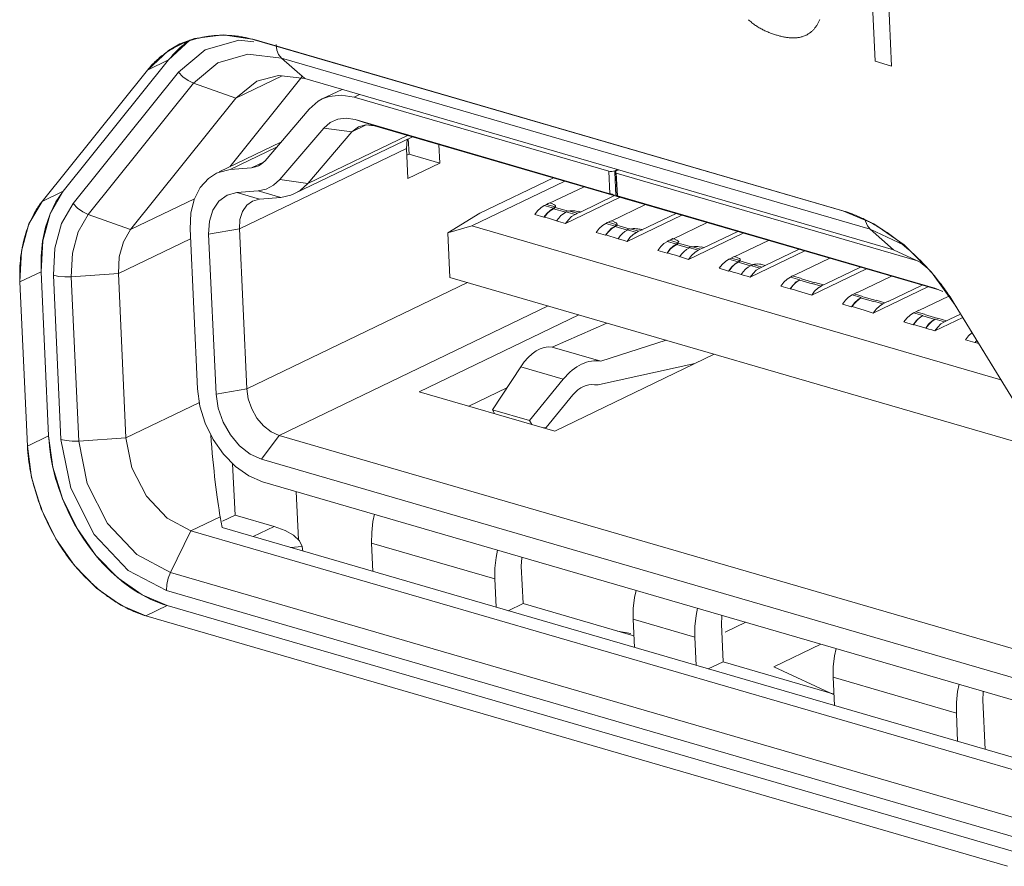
# Model space of a CAD drawing. Header units: millimetres. Extents: x 3925 to 5043, y -86 to 778.
# Tile 223 of 256: x 4860.81 to 4863.83, y 121.3 to 123.9. Entities that reach past the tile are written whole.
import ezdxf

# ---------------------------------------------------------------- set-up
doc = ezdxf.new("R2010")
doc.units = ezdxf.units.MM
doc.header["$LTSCALE"] = 46.255
for name, color, linetype in [('11_190F4G00BDXF_CONTINUOUS_LINE', 7, 'CONTINUOUS'), ('H30-BOTTOM-CDXF_CONTINUOUS_LINE', 7, 'CONTINUOUS'), ('H30-IO-SHIELDXF_CONTINUOUS_LINE', 7, 'CONTINUOUS'), ('H30K-IO-LABEDXF_CONTINUOUS_LINE', 7, 'CONTINUOUS'), ('H30K-REAR-CODXF_CONTINUOUS_LINE', 7, 'CONTINUOUS'), ('LABEL-IO-H30DXF_CONTINUOUS_LINE', 7, 'CONTINUOUS')]:
    doc.layers.add(name, color=color, linetype=linetype)

msp = doc.modelspace()

# ---------------------------------------------------------------- linework, layer by layer
at = {"layer": '11_190F4G00BDXF_CONTINUOUS_LINE', "color": 7, "linetype": 'Continuous', "lineweight": 0}
for p, q in [((4861.7981, 123.6832), (4861.7372, 123.6538)), ((4861.8518, 123.6675), (4861.8351, 123.6594)), ((4862.6174, 123.4319), (4861.8351, 123.6594)), ((4861.5616, 123.464), (4861.6968, 123.6224)), ((4861.7415, 123.5642), (4861.6063, 123.4058)), ((4861.8278, 123.5527), (4861.7415, 123.5642)), ((4861.8278, 123.5527), (4861.8723, 123.5742)), ((4861.848, 123.5685), (4861.8278, 123.5527)), ((4861.8383, 123.5902), (4862.6206, 123.3626)), ((4861.897, 123.5713), (4861.8383, 123.5902)), ((4862.6888, 123.341), (4861.897, 123.5713)), ((4861.6522, 123.3629), (4862.014, 123.5372)), ((4861.8278, 123.5527), (4861.6926, 123.3943)), ((4861.6926, 123.3943), (4861.9985, 123.5417)), ((4862.0034, 123.4844), (4862.0012, 123.531)), ((4861.61, 123.5207), (4861.4205, 123.4294)), ((4861.5969, 123.5054), (4861.4546, 123.4368)), ((4861.9957, 123.502), (4861.4824, 123.2547)), ((4861.9957, 123.502), (4861.9973, 123.5292)), ((4861.9999, 123.4097), (4861.9957, 123.502)), ((4862.0953, 123.5136), (4862.0979, 123.4569)), ((4861.9966, 123.4812), (4862.0034, 123.4844)), ((4862.0034, 123.4844), (4862.0979, 123.4569)), ((4861.4546, 123.4368), (4861.52, 123.4424)), ((4861.5582, 123.4608), (4861.52, 123.4424)), ((4862.0979, 123.4569), (4861.9999, 123.4097)), ((4861.3873, 123.4095), (4861.4118, 123.4252)), ((4861.4118, 123.4252), (4861.4186, 123.4282)), ((4861.4186, 123.4282), (4861.4546, 123.4368)), ((4862.2214, 123.3027), (4862.4469, 123.4113)), ((4862.6206, 123.3626), (4862.6174, 123.4319)), ((4862.6351, 123.4331), (4862.6312, 123.4318)), ((4862.6351, 123.4331), (4862.6436, 123.4372)), ((4862.6353, 123.4286), (4862.6351, 123.4331)), ((4862.6358, 123.4286), (4862.6365, 123.4303)), ((4862.6391, 123.3572), (4862.6358, 123.4286)), ((4862.6365, 123.4303), (4862.6388, 123.432)), ((4862.6474, 123.4361), (4862.6388, 123.432)), ((4862.6423, 123.3561), (4862.639, 123.4288)), ((4862.6401, 123.4253), (4862.6433, 123.356)), ((4863.5655, 123.1561), (4862.6401, 123.4253)), ((4861.6926, 123.3943), (4861.6063, 123.4058)), ((4862.1962, 123.2635), (4862.4818, 123.4012)), ((4862.4354, 123.3331), (4862.541, 123.384)), ((4861.4743, 123.3658), (4861.5397, 123.3714)), ((4861.544, 123.3456), (4861.4743, 123.3658)), ((4861.5397, 123.3714), (4861.6094, 123.3513)), ((4861.6094, 123.3513), (4861.544, 123.3456)), ((4862.6519, 123.3517), (4862.484, 123.2707)), ((4862.5299, 123.3063), (4862.635, 123.3566)), ((4862.6423, 123.3561), (4862.6925, 123.3399)), ((4862.6433, 123.356), (4863.6147, 123.0735)), ((4861.544, 123.3456), (4861.5226, 123.3399)), ((4862.4474, 123.3179), (4862.419, 123.3262)), ((4862.4255, 123.3298), (4862.4308, 123.3323)), ((4862.4255, 123.3298), (4862.4523, 123.322)), ((4862.4308, 123.3323), (4862.4353, 123.3345)), ((4862.4353, 123.3345), (4862.4448, 123.3318)), ((4862.4524, 123.3206), (4862.4933, 123.3087)), ((4862.6244, 123.2782), (4862.7299, 123.329)), ((4863.6306, 123.067), (4862.6925, 123.3399)), ((4862.1226, 123.2425), (4862.2214, 123.3027)), ((4862.4178, 123.29), (4862.3894, 123.2982)), ((4862.4193, 123.2907), (4862.4178, 123.29)), ((4862.4368, 123.3114), (4862.4474, 123.3179)), ((4862.4475, 123.3165), (4862.4374, 123.3104)), ((4862.4475, 123.3165), (4862.4474, 123.3179)), ((4862.4853, 123.3055), (4862.4475, 123.3165)), ((4862.4852, 123.3069), (4862.5135, 123.2987)), ((4862.4932, 123.3101), (4862.5201, 123.3023)), ((4862.5299, 123.3063), (4862.5201, 123.3023)), ((4862.8409, 123.2967), (4862.673, 123.2158)), ((4862.7189, 123.2514), (4862.8239, 123.3017)), ((4861.3904, 123.278), (4861.388, 123.2385)), ((4862.1226, 123.2425), (4862.1962, 123.2635)), ((4863.8215, 122.7908), (4862.1962, 123.2635)), ((4862.6364, 123.2629), (4862.6081, 123.2712)), ((4862.6146, 123.2748), (4862.6198, 123.2773)), ((4862.6146, 123.2748), (4862.6414, 123.267)), ((4862.6198, 123.2773), (4862.6244, 123.2795)), ((4862.6244, 123.2795), (4862.6338, 123.2768)), ((4862.6258, 123.2564), (4862.6364, 123.2629)), ((4862.6365, 123.2616), (4862.6264, 123.2555)), ((4862.6365, 123.2616), (4862.6364, 123.2629)), ((4862.6743, 123.2506), (4862.6365, 123.2616)), ((4862.6414, 123.2657), (4862.6823, 123.2538)), ((4862.8135, 123.2233), (4862.9188, 123.274)), ((4861.354, 122.7631), (4861.3313, 123.255)), ((4861.388, 123.2385), (4861.4824, 123.2547)), ((4861.388, 123.2385), (4861.4107, 122.7466)), ((4861.4824, 123.2547), (4861.505, 122.7629)), ((4862.1226, 123.2425), (4862.1289, 123.1055)), ((4862.6068, 123.235), (4862.5785, 123.2433)), ((4862.6083, 123.2357), (4862.6068, 123.235)), ((4862.6742, 123.252), (4862.7026, 123.2437)), ((4862.6823, 123.2551), (4862.7091, 123.2473)), ((4862.719, 123.2514), (4862.7091, 123.2473)), ((4863.0299, 123.2417), (4862.862, 123.1608)), ((4862.908, 123.1965), (4863.0129, 123.2467)), ((4862.8254, 123.208), (4862.7971, 123.2162)), ((4862.8036, 123.2198), (4862.8088, 123.2223)), ((4862.8036, 123.2198), (4862.8304, 123.2121)), ((4862.8088, 123.2223), (4862.8134, 123.2246)), ((4862.8134, 123.2246), (4862.8229, 123.2218)), ((4862.8148, 123.2014), (4862.8254, 123.208)), ((4862.8256, 123.2067), (4862.8154, 123.2005)), ((4862.8256, 123.2067), (4862.8254, 123.208)), ((4862.8634, 123.1957), (4862.8256, 123.2067)), ((4862.8305, 123.2108), (4862.8714, 123.1989)), ((4862.8713, 123.2002), (4862.8981, 123.1923)), ((4863.0025, 123.1684), (4863.1078, 123.2191)), ((4862.7959, 123.18), (4862.7675, 123.1883)), ((4862.7973, 123.1807), (4862.7959, 123.18)), ((4862.8633, 123.197), (4862.8916, 123.1887)), ((4862.908, 123.1965), (4862.8981, 123.1923)), ((4862.9926, 123.1648), (4863.0024, 123.1696)), ((4863.0024, 123.1696), (4863.012, 123.1669)), ((4863.2189, 123.1868), (4863.051, 123.1058)), ((4863.097, 123.1415), (4863.2016, 123.1918)), ((4863.0145, 123.153), (4862.9861, 123.1612)), ((4862.9926, 123.1648), (4863.0194, 123.1571)), ((4863.0039, 123.1464), (4863.0145, 123.153)), ((4863.0146, 123.1518), (4863.0045, 123.1456)), ((4863.0146, 123.1518), (4863.0145, 123.153)), ((4863.0524, 123.1408), (4863.0146, 123.1518)), ((4863.0195, 123.1559), (4863.0605, 123.144)), ((4863.0523, 123.142), (4863.0806, 123.1337)), ((4863.0604, 123.1452), (4863.0871, 123.1373)), ((4863.097, 123.1421), (4863.0871, 123.1373)), ((4863.0874, 123.1448), (4863.097, 123.1421)), ((4863.296, 123.1643), (4863.1914, 123.114)), ((4862.9849, 123.125), (4862.9565, 123.1333)), ((4862.9863, 123.1257), (4862.9849, 123.125)), ((4863.1816, 123.1099), (4863.1914, 123.1146)), ((4863.1816, 123.1099), (4863.2085, 123.1021)), ((4863.408, 123.1318), (4863.2401, 123.0508)), ((4863.286, 123.0866), (4863.3905, 123.1369)), ((4863.485, 123.1094), (4863.3804, 123.0591)), ((4861.505, 122.7629), (4862.1832, 123.0897)), ((4863.9536, 122.5748), (4862.1289, 123.1055)), ((4863.1739, 123.0701), (4863.1455, 123.0783)), ((4863.2035, 123.098), (4863.1751, 123.1062)), ((4863.1929, 123.0915), (4863.2036, 123.098)), ((4863.2414, 123.0859), (4863.2037, 123.0969)), ((4863.2085, 123.101), (4863.2495, 123.0891)), ((4863.2413, 123.0871), (4863.2696, 123.0788)), ((4863.2495, 123.0902), (4863.2762, 123.0824)), ((4863.286, 123.0871), (4863.2762, 123.0824)), ((4863.475, 123.0316), (4863.5795, 123.0819)), ((4863.1752, 123.0707), (4863.1739, 123.0701)), ((4863.3926, 123.0431), (4863.3641, 123.0513)), ((4863.3707, 123.0549), (4863.3804, 123.0596)), ((4863.3707, 123.0549), (4863.3975, 123.0471)), ((4863.597, 123.0768), (4863.4291, 122.9958)), ((4863.6612, 123.0482), (4863.5694, 123.0041)), ((4863.6182, 123.0724), (4863.6147, 123.0735)), ((4863.6427, 123.0618), (4863.6182, 123.0724)), ((4861.6049, 122.62), (4862.4304, 123.0178)), ((4863.3629, 123.0151), (4863.3346, 123.0233)), ((4863.382, 123.0365), (4863.3926, 123.0431)), ((4863.4305, 123.031), (4863.3927, 123.042)), ((4863.3976, 123.0461), (4863.4385, 123.0342)), ((4863.4304, 123.0321), (4863.4587, 123.0238)), ((4863.4385, 123.0352), (4863.4652, 123.0274)), ((4863.475, 123.0322), (4863.4652, 123.0274)), ((4862.0343, 122.7541), (4862.5246, 122.9904)), ((4863.3642, 123.0157), (4863.3629, 123.0151)), ((4863.4014, 123.0044), (4863.3642, 123.0157)), ((4863.4291, 122.9958), (4863.4014, 123.0044)), ((4863.5816, 122.9881), (4863.5532, 122.9963)), ((4863.5597, 122.9999), (4863.5694, 123.0046)), ((4863.5866, 122.9922), (4863.5597, 122.9999)), ((4863.571, 122.9816), (4863.5817, 122.9881)), ((4863.6195, 122.9761), (4863.5817, 122.9871)), ((4863.5866, 122.9912), (4863.6276, 122.9793)), ((4863.6641, 122.9767), (4863.6951, 122.9916)), ((4862.4435, 122.8912), (4862.6113, 122.9651)), ((4863.552, 122.9601), (4863.5236, 122.9684)), ((4863.5532, 122.9607), (4863.552, 122.9601)), ((4863.5905, 122.9495), (4863.5532, 122.9607)), ((4863.7044, 122.9825), (4863.6181, 122.9409)), ((4863.6194, 122.9771), (4863.6477, 122.9688)), ((4863.6275, 122.9803), (4863.6542, 122.9724)), ((4863.6641, 122.9772), (4863.6542, 122.9724)), ((4862.7929, 122.9123), (4862.593, 122.8477)), ((4863.741, 122.9051), (4863.7126, 122.9134)), ((4863.7422, 122.9057), (4863.741, 122.9051)), ((4863.7472, 122.9125), (4863.7422, 122.9057)), ((4863.7535, 122.9022), (4863.7422, 122.9057)), ((4862.593, 122.8477), (4862.4435, 122.8912)), ((4862.9411, 122.8692), (4862.4508, 122.633)), ((4862.8816, 122.8406), (4862.5881, 122.7759)), ((4862.2598, 122.6985), (4862.3465, 122.8306)), ((4862.3465, 122.8306), (4862.4773, 122.7926)), ((4862.4773, 122.7926), (4862.3733, 122.6655)), ((4861.3611, 122.7101), (4861.354, 122.7631)), ((4861.4107, 122.7466), (4861.505, 122.7629)), ((4862.4508, 122.633), (4862.0343, 122.7541)), ((4862.3042, 122.7662), (4862.187, 122.7097)), ((4862.5069, 122.744), (4862.4251, 122.6441)), ((4862.2662, 122.6867), (4862.2598, 122.6985)), ((4862.2598, 122.6985), (4862.3733, 122.6655)), ((4862.3733, 122.6655), (4862.3806, 122.6534)), ((4862.4251, 122.6441), (4862.4152, 122.6433)), ((4861.5504, 122.5465), (4861.6049, 122.62)), ((4861.6049, 122.62), (4864.0622, 121.9052)), ((4861.5504, 122.5465), (4864.0077, 121.8318)), ((4861.5111, 122.4954), (4861.4703, 122.5242)), ((4861.5536, 122.4773), (4861.5111, 122.4954)), ((4861.5536, 122.4773), (4864.0109, 121.7626)), ((4861.8886, 122.2887), (4861.8927, 122.2017)), ((4862.2667, 122.1788), (4861.8886, 122.2887)), ((4862.3483, 122.2181), (4862.3536, 122.1027)), ((4862.2707, 122.0918), (4862.2667, 122.1788)), ((4862.3083, 122.0808), (4862.3536, 122.1027)), ((4862.3536, 122.1027), (4862.6944, 122.0036)), ((4862.692, 122.0551), (4862.696, 121.9681)), ((4862.881, 122.0001), (4862.692, 122.0551)), ((4862.9627, 122.0394), (4862.968, 121.924)), ((4862.885, 121.9131), (4862.881, 122.0001)), ((4862.968, 121.924), (4862.9226, 121.9022)), ((4862.968, 121.924), (4863.3087, 121.8249)), ((4863.3063, 121.8764), (4863.3103, 121.7894)), ((4863.6844, 121.7664), (4863.3063, 121.8764)), ((4863.766, 121.8058), (4863.773, 121.6548)), ((4863.6884, 121.6794), (4863.6844, 121.7664))]:
    msp.add_line(p, q, dxfattribs=at)
for points in [[(4861.6968, 123.6224), (4861.7248, 123.6469), (4861.7372, 123.6538)], [(4861.7372, 123.6538), (4861.7582, 123.6616), (4861.7955, 123.6658), (4861.8351, 123.6594)], [(4861.8383, 123.5902), (4861.8106, 123.5947), (4861.7844, 123.5917), (4861.761, 123.5814), (4861.7415, 123.5642)], [(4861.897, 123.5713), (4861.8708, 123.5744), (4861.848, 123.5685)], [(4861.52, 123.4424), (4861.5356, 123.4458), (4861.5414, 123.4482)], [(4861.5414, 123.4482), (4861.5497, 123.4531), (4861.5616, 123.464)], [(4862.6312, 123.4318), (4862.6265, 123.4311), (4862.6217, 123.4311), (4862.6174, 123.4319)], [(4862.6401, 123.4253), (4862.6371, 123.4267), (4862.6358, 123.4284), (4862.6358, 123.4286)], [(4861.3313, 123.255), (4861.3333, 123.3024), (4861.3437, 123.3451), (4861.362, 123.3814), (4861.3873, 123.4095)], [(4861.6063, 123.4058), (4861.5872, 123.3884), (4861.5648, 123.3768), (4861.5397, 123.3714)], [(4861.6926, 123.3943), (4861.6688, 123.3726), (4861.6522, 123.3629)], [(4861.4743, 123.3658), (4861.4445, 123.3577), (4861.4196, 123.3395), (4861.4012, 123.3124), (4861.3904, 123.278)], [(4861.6522, 123.3629), (4861.6407, 123.3581), (4861.6094, 123.3513)], [(4861.5226, 123.3399), (4861.5049, 123.3269), (4861.4918, 123.3075), (4861.4841, 123.2829), (4861.4824, 123.2547)], [(4862.419, 123.3262), (4862.4084, 123.3196), (4862.3984, 123.3102), (4862.3895, 123.2982)], [(4862.4255, 123.3298), (4862.4234, 123.3287), (4862.4212, 123.3275), (4862.419, 123.3262)], [(4862.451, 123.3278), (4862.4482, 123.3292), (4862.4449, 123.3303)], [(4862.4474, 123.3179), (4862.4483, 123.3185), (4862.4491, 123.319), (4862.4497, 123.3195), (4862.4503, 123.32), (4862.4508, 123.3204), (4862.4512, 123.3208), (4862.4515, 123.3211), (4862.4518, 123.3214), (4862.4521, 123.3217), (4862.4523, 123.3219), (4862.4524, 123.3211)], [(4862.4475, 123.3165), (4862.4495, 123.3179), (4862.4512, 123.3192), (4862.4524, 123.3206)], [(4862.4524, 123.3206), (4862.4535, 123.3223), (4862.4537, 123.3242), (4862.4529, 123.3261), (4862.451, 123.3278)], [(4862.4178, 123.29), (4862.4268, 123.3019), (4862.4368, 123.3114)], [(4862.4374, 123.3104), (4862.4279, 123.3017), (4862.4193, 123.2907)], [(4862.4564, 123.2793), (4862.4441, 123.2832), (4862.4315, 123.2869), (4862.4193, 123.2907)], [(4862.4852, 123.3055), (4862.4776, 123.3011), (4862.4701, 123.2951), (4862.4631, 123.2877), (4862.4566, 123.279)], [(4862.484, 123.2707), (4862.4929, 123.2827), (4862.5029, 123.2921), (4862.5135, 123.2987)], [(4862.4851, 123.3069), (4862.4877, 123.308), (4862.4905, 123.3091), (4862.4932, 123.3101)], [(4862.4933, 123.3087), (4862.4977, 123.3095), (4862.5025, 123.3101), (4862.5076, 123.3102), (4862.5125, 123.31), (4862.5169, 123.3093), (4862.5205, 123.3084)], [(4862.5135, 123.2987), (4862.5157, 123.3), (4862.5179, 123.3012), (4862.5201, 123.3023)], [(4862.5299, 123.3056), (4862.5295, 123.3071), (4862.5269, 123.3078), (4862.5244, 123.3087), (4862.5205, 123.3084)], [(4862.484, 123.2707), (4862.4621, 123.2771), (4862.4564, 123.2793)], [(4862.6081, 123.2712), (4862.5975, 123.2646), (4862.5875, 123.2552), (4862.5785, 123.2432)], [(4862.6146, 123.2748), (4862.6124, 123.2737), (4862.6102, 123.2725), (4862.6081, 123.2712)], [(4862.6401, 123.2729), (4862.6373, 123.2743), (4862.6339, 123.2754)], [(4862.6364, 123.2629), (4862.6373, 123.2635), (4862.6381, 123.2641), (4862.6387, 123.2645), (4862.6393, 123.265), (4862.6398, 123.2654), (4862.6402, 123.2658), (4862.6405, 123.2661), (4862.6408, 123.2664), (4862.6411, 123.2667), (4862.6413, 123.2669), (4862.6414, 123.2662)], [(4862.6365, 123.2616), (4862.6386, 123.263), (4862.6402, 123.2644), (4862.6414, 123.2657)], [(4862.6414, 123.2657), (4862.6426, 123.2674), (4862.6428, 123.2693), (4862.6419, 123.2711), (4862.6401, 123.2729)], [(4862.6068, 123.235), (4862.6158, 123.2469), (4862.6258, 123.2564)], [(4862.6264, 123.2555), (4862.6169, 123.2467), (4862.6083, 123.2357)], [(4862.6454, 123.2244), (4862.6331, 123.2282), (4862.6205, 123.2319), (4862.6083, 123.2357)], [(4862.6743, 123.2506), (4862.6666, 123.2462), (4862.6591, 123.2402), (4862.6521, 123.2327), (4862.6456, 123.224)], [(4862.673, 123.2158), (4862.682, 123.2277), (4862.692, 123.2372), (4862.7026, 123.2437)], [(4862.6742, 123.2519), (4862.6768, 123.2531), (4862.6795, 123.2542), (4862.6823, 123.2551)], [(4862.6823, 123.2538), (4862.6867, 123.2547), (4862.6916, 123.2552), (4862.6966, 123.2553), (4862.7015, 123.2551), (4862.7059, 123.2544), (4862.7095, 123.2535)], [(4862.7026, 123.2437), (4862.7047, 123.245), (4862.7069, 123.2462), (4862.7091, 123.2473)], [(4862.719, 123.2507), (4862.7186, 123.2522), (4862.716, 123.2529), (4862.7134, 123.2538), (4862.7095, 123.2535)], [(4862.673, 123.2158), (4862.6639, 123.2187), (4862.6544, 123.2214), (4862.6454, 123.2244)], [(4862.7971, 123.2162), (4862.7865, 123.2097), (4862.7765, 123.2002), (4862.7675, 123.1883)], [(4862.7959, 123.18), (4862.8048, 123.192), (4862.8148, 123.2014)], [(4862.8036, 123.2198), (4862.8014, 123.2187), (4862.7992, 123.2175), (4862.7971, 123.2162)], [(4862.8154, 123.2005), (4862.8059, 123.1918), (4862.7973, 123.1807)], [(4862.8291, 123.218), (4862.8264, 123.2194), (4862.823, 123.2205)], [(4862.8254, 123.208), (4862.8263, 123.2085), (4862.8271, 123.2091), (4862.8278, 123.2096), (4862.8283, 123.21), (4862.8288, 123.2104), (4862.8292, 123.2108), (4862.8296, 123.2111), (4862.8299, 123.2114), (4862.8301, 123.2117), (4862.8303, 123.212), (4862.8304, 123.2113)], [(4862.8256, 123.2067), (4862.8276, 123.2081), (4862.8292, 123.2095), (4862.8305, 123.2108)], [(4862.8305, 123.2108), (4862.8316, 123.2125), (4862.8319, 123.2144), (4862.831, 123.2162), (4862.8291, 123.218)], [(4862.8632, 123.197), (4862.8658, 123.1981), (4862.8686, 123.1992), (4862.8713, 123.2002)], [(4862.8714, 123.1989), (4862.8757, 123.1998), (4862.8806, 123.2003), (4862.8857, 123.2004), (4862.8906, 123.2002), (4862.895, 123.1995), (4862.8986, 123.1986)], [(4862.908, 123.1958), (4862.9076, 123.1973), (4862.9051, 123.198), (4862.9025, 123.1989), (4862.8986, 123.1986)], [(4862.8344, 123.1694), (4862.8221, 123.1732), (4862.8095, 123.1769), (4862.7973, 123.1807)], [(4862.862, 123.1608), (4862.8529, 123.1637), (4862.8435, 123.1664), (4862.8344, 123.1694)], [(4862.8633, 123.1957), (4862.8556, 123.1913), (4862.8482, 123.1852), (4862.8411, 123.1778), (4862.8346, 123.169)], [(4862.862, 123.1608), (4862.871, 123.1727), (4862.881, 123.1822), (4862.8916, 123.1887)], [(4862.8916, 123.1887), (4862.8938, 123.19), (4862.8959, 123.1912), (4862.8981, 123.1923)], [(4862.9861, 123.1612), (4862.9755, 123.1547), (4862.9655, 123.1452), (4862.9565, 123.1333)], [(4862.9849, 123.125), (4862.9939, 123.137), (4863.0039, 123.1464)], [(4862.9926, 123.1648), (4862.9904, 123.1637), (4862.9883, 123.1625), (4862.9861, 123.1612)], [(4863.0045, 123.1456), (4862.9949, 123.1368), (4862.9863, 123.1257)], [(4863.0182, 123.1631), (4863.0154, 123.1645), (4863.012, 123.1657)], [(4863.0145, 123.153), (4863.0154, 123.1536), (4863.0161, 123.1541), (4863.0168, 123.1546), (4863.0174, 123.155), (4863.0178, 123.1554), (4863.0182, 123.1558), (4863.0186, 123.1561), (4863.0189, 123.1565), (4863.0191, 123.1567), (4863.0193, 123.157), (4863.0195, 123.1564)], [(4863.0146, 123.1518), (4863.0167, 123.1532), (4863.0183, 123.1546), (4863.0195, 123.1559)], [(4863.0195, 123.1559), (4863.0207, 123.1576), (4863.0209, 123.1595), (4863.0201, 123.1613), (4863.0182, 123.163)], [(4863.0524, 123.1408), (4863.0446, 123.1364), (4863.0372, 123.1303), (4863.0301, 123.1228), (4863.0236, 123.114)], [(4863.0605, 123.144), (4863.0578, 123.1431), (4863.0552, 123.142), (4863.0524, 123.1408)], [(4863.0604, 123.1452), (4863.0648, 123.146), (4863.0696, 123.1465), (4863.0747, 123.1467), (4863.0796, 123.1464), (4863.0839, 123.1457), (4863.0874, 123.1448)], [(4863.0234, 123.1144), (4863.0111, 123.1182), (4862.9985, 123.1219), (4862.9863, 123.1257)], [(4863.051, 123.1058), (4863.0419, 123.1087), (4863.0325, 123.1115), (4863.0234, 123.1144)], [(4863.051, 123.1058), (4863.06, 123.1177), (4863.07, 123.1272), (4863.0806, 123.1337)], [(4863.0806, 123.1337), (4863.0828, 123.135), (4863.0849, 123.1362), (4863.0871, 123.1373)], [(4863.1816, 123.1099), (4863.1795, 123.1088), (4863.1773, 123.1075), (4863.1751, 123.1062)], [(4863.1751, 123.1062), (4863.1645, 123.0997), (4863.1545, 123.0903), (4863.1456, 123.0783)], [(4863.1739, 123.0701), (4863.1829, 123.082), (4863.1929, 123.0915)], [(4863.1886, 123.0866), (4863.1817, 123.0793), (4863.1752, 123.0707)], [(4863.2036, 123.098), (4863.196, 123.0925), (4863.1886, 123.0866)], [(4863.2401, 123.0508), (4863.249, 123.0628), (4863.259, 123.0722), (4863.2696, 123.0788)], [(4863.2696, 123.0788), (4863.2718, 123.0801), (4863.274, 123.0813), (4863.2762, 123.0824)], [(4863.2401, 123.0508), (4863.2001, 123.0632), (4863.1875, 123.0669), (4863.1752, 123.0707)], [(4863.3641, 123.0513), (4863.3536, 123.0447), (4863.3435, 123.0353), (4863.3346, 123.0233)], [(4863.3707, 123.0549), (4863.3685, 123.0538), (4863.3663, 123.0526), (4863.3641, 123.0513)], [(4863.3629, 123.0151), (4863.3719, 123.0271), (4863.382, 123.0365)], [(4863.3776, 123.0317), (4863.3707, 123.0243), (4863.3642, 123.0157)], [(4863.3926, 123.0431), (4863.385, 123.0376), (4863.3776, 123.0317)], [(4863.4291, 122.9958), (4863.4381, 123.0078), (4863.4481, 123.0172), (4863.4587, 123.0238)], [(4863.4587, 123.0238), (4863.4608, 123.0251), (4863.463, 123.0263), (4863.4652, 123.0274)], [(4863.5532, 122.9963), (4863.5426, 122.9898), (4863.5326, 122.9803), (4863.5236, 122.9684)], [(4863.5597, 122.9999), (4863.5575, 122.9988), (4863.5553, 122.9976), (4863.5532, 122.9963)], [(4863.5817, 122.9881), (4863.5741, 122.9827), (4863.5666, 122.9767)], [(4863.552, 122.9601), (4863.561, 122.9721), (4863.571, 122.9816)], [(4863.5666, 122.9767), (4863.5596, 122.9693), (4863.5532, 122.9607)], [(4863.6194, 122.9766), (4863.6092, 122.9698), (4863.5995, 122.9608), (4863.5905, 122.9495)], [(4863.6194, 122.9766), (4863.609, 122.9707), (4863.5992, 122.9616), (4863.5905, 122.9495)], [(4863.6181, 122.9409), (4863.6271, 122.9528), (4863.6371, 122.9623), (4863.6477, 122.9688)], [(4863.6477, 122.9688), (4863.6498, 122.9701), (4863.652, 122.9713), (4863.6542, 122.9724)], [(4863.6181, 122.9409), (4863.609, 122.9438), (4863.5996, 122.9465), (4863.5905, 122.9495)], [(4863.733, 122.9357), (4863.7316, 122.9348), (4863.7216, 122.9253), (4863.7126, 122.9134)], [(4861.4107, 122.7466), (4861.4171, 122.7034), (4861.4322, 122.6606), (4861.4547, 122.6211)], [(4861.6049, 122.62), (4861.5802, 122.631), (4861.5569, 122.6492), (4861.5365, 122.6732), (4861.5204, 122.7015), (4861.5096, 122.7321), (4861.505, 122.7629)], [(4861.4019, 122.6071), (4861.3774, 122.6573), (4861.3611, 122.7101)], [(4861.4703, 122.5242), (4861.4334, 122.562), (4861.4019, 122.6071)], [(4861.4547, 122.6211), (4861.4832, 122.5875), (4861.5158, 122.5621), (4861.5504, 122.5465)], [(4861.8974, 122.3773), (4861.8926, 122.3548), (4861.8889, 122.3213), (4861.8886, 122.2887)], [(4862.2667, 122.1788), (4862.267, 122.2114), (4862.2707, 122.2449), (4862.2754, 122.2673)], [(4862.35, 122.2457), (4862.3495, 122.2432), (4862.3483, 122.2181)], [(4862.7007, 122.1436), (4862.696, 122.1212), (4862.6923, 122.0877), (4862.692, 122.0551)], [(4862.881, 122.0001), (4862.8813, 122.0327), (4862.885, 122.0662), (4862.8897, 122.0887)], [(4862.9643, 122.067), (4862.9638, 122.0645), (4862.9627, 122.0394)], [(4863.315, 121.965), (4863.3103, 121.9425), (4863.3066, 121.909), (4863.3063, 121.8764)], [(4863.6844, 121.7664), (4863.6846, 121.799), (4863.6883, 121.8325), (4863.6931, 121.855)], [(4863.7677, 121.8333), (4863.7671, 121.8308), (4863.766, 121.8058)]]:
    msp.add_lwpolyline(points, dxfattribs=at)
for centre, major_axis, ratio, start_param, end_param in [((4862.6291, 123.3599), (0.0127, -0.0039), 0.014312, 1.150606, 2.30588), ((4862.6518, 123.3533), (0.0127, -0.0039), 0.014312, 2.30588, 3.146686), ((4862.4055, 122.7203), (0.0417, 0.1701), 0.563537, 0.039072, 1.01054), ((4862.5464, 122.6793), (0.0576, 0.1654), 0.667585, 0.097791, 1.069259), ((4862.5464, 122.6793), (0.0329, 0.0945), 0.667585, 0.097791, 1.069259), ((4862.593, 122.8477), (0.0247, 0.0709), 0.667585, -3.043801, -2.751355)]:
    msp.add_ellipse(centre, major_axis=major_axis, ratio=ratio, start_param=start_param, end_param=end_param, dxfattribs=at)
at = {"layer": 'H30-BOTTOM-CDXF_CONTINUOUS_LINE', "color": 7, "linetype": 'Continuous', "lineweight": 0}
for p, q in [((4861.6639, 122.2987), (4861.6572, 122.4471)), ((4863.038, 122.0456), (4862.9745, 122.0149)), ((4862.6846, 122.0114), (4862.6442, 122.0182)), ((4863.124, 121.909), (4863.2683, 121.9786)), ((4863.3088, 121.8224), (4863.124, 121.909))]:
    msp.add_line(p, q, dxfattribs=at)
at = {"layer": 'H30-IO-SHIELDXF_CONTINUOUS_LINE', "color": 7, "linetype": 'Continuous', "lineweight": 0}
for p, q in [((4861.4691, 122.3747), (4861.4618, 122.5329)), ((4861.4691, 122.3747), (4861.4302, 122.356)), ((4861.5892, 122.3398), (4861.4691, 122.3747)), ((4861.5892, 122.3398), (4861.5248, 122.3087)), ((4861.6751, 122.2779), (4861.6392, 122.2754)), ((4861.6751, 122.2779), (4861.6777, 122.2642))]:
    msp.add_line(p, q, dxfattribs=at)
msp.add_lwpolyline([(4861.5892, 122.3398), (4861.623, 122.3275), (4861.6491, 122.3127), (4861.6667, 122.296), (4861.6751, 122.2779)], dxfattribs=at)
at = {"layer": 'H30K-IO-LABEDXF_CONTINUOUS_LINE', "color": 7, "linetype": 'Continuous', "lineweight": 0}
for p, q in [((4863.4349, 123.7696), (4863.416, 124.1814)), ((4863.4667, 124.1666), (4863.4856, 123.7549)), ((4863.4856, 123.7549), (4863.4349, 123.7696)), ((4860.8764, 123.3385), (4861.1998, 123.7422)), ((4863.5965, 123.1332), (4863.6009, 123.1283)), ((4863.6009, 123.1283), (4863.6053, 123.1233)), ((4863.6053, 123.1233), (4863.6097, 123.1183)), ((4863.6161, 123.1107), (4863.6263, 123.0983)), ((4860.8314, 122.5867), (4860.8082, 123.0913)), ((4863.6781, 123.0255), (4864.0511, 122.4151)), ((4863.842, 121.2955), (4861.1956, 122.0652))]:
    msp.add_line(p, q, dxfattribs=at)
for points in [[(4863.1344, 123.8493), (4863.1316, 123.8502), (4863.1287, 123.8511), (4863.1257, 123.852), (4863.1228, 123.853), (4863.1199, 123.854), (4863.117, 123.855), (4863.114, 123.8561), (4863.1111, 123.8573), (4863.1081, 123.8584), (4863.1052, 123.8597), (4863.1023, 123.8609), (4863.0993, 123.8622), (4863.0964, 123.8636), (4863.0935, 123.865), (4863.0905, 123.8665), (4863.0876, 123.868), (4863.0847, 123.8695), (4863.0818, 123.8711), (4863.0789, 123.8728), (4863.0761, 123.8745), (4863.0732, 123.8763), (4863.0704, 123.8781), (4863.0676, 123.88), (4863.0648, 123.882), (4863.062, 123.884), (4863.0592, 123.8861), (4863.0565, 123.8882), (4863.0538, 123.8904), (4863.0511, 123.8927), (4863.0485, 123.895), (4863.0458, 123.8974)], [(4863.2647, 123.8983), (4863.2639, 123.8961), (4863.263, 123.8939), (4863.2621, 123.8917), (4863.2611, 123.8896), (4863.2601, 123.8875), (4863.259, 123.8854), (4863.2579, 123.8834), (4863.2567, 123.8814), (4863.2555, 123.8795), (4863.2543, 123.8776), (4863.253, 123.8757), (4863.2516, 123.8739), (4863.2503, 123.8721), (4863.2489, 123.8704), (4863.2474, 123.8687), (4863.246, 123.8671), (4863.2445, 123.8655), (4863.2429, 123.864), (4863.2414, 123.8625), (4863.2398, 123.8611), (4863.2381, 123.8597), (4863.2365, 123.8583), (4863.2348, 123.857), (4863.2331, 123.8558), (4863.2313, 123.8546), (4863.2296, 123.8534), (4863.2278, 123.8523), (4863.226, 123.8513), (4863.2242, 123.8503), (4863.2223, 123.8494)], [(4861.3275, 123.8317), (4861.331, 123.8329), (4861.3345, 123.834), (4861.338, 123.8352), (4861.3415, 123.8362), (4861.345, 123.8373), (4861.3486, 123.8383), (4861.3522, 123.8392), (4861.3558, 123.8401), (4861.3594, 123.841), (4861.363, 123.8418), (4861.3666, 123.8426)], [(4861.3666, 123.8426), (4861.3696, 123.8432), (4861.3727, 123.8438), (4861.3757, 123.8444), (4861.3787, 123.8449), (4861.3818, 123.8454), (4861.3848, 123.8459), (4861.3879, 123.8464), (4861.391, 123.8468), (4861.394, 123.8472)], [(4861.394, 123.8472), (4861.3967, 123.8475), (4861.3994, 123.8478), (4861.4021, 123.848), (4861.4049, 123.8483), (4861.4076, 123.8485), (4861.4103, 123.8487), (4861.413, 123.8489), (4861.4158, 123.849), (4861.4185, 123.8492)], [(4861.4185, 123.8492), (4861.4212, 123.8493), (4861.424, 123.8494), (4861.4268, 123.8494), (4861.4295, 123.8495), (4861.4323, 123.8495), (4861.4351, 123.8495), (4861.4379, 123.8495), (4861.4406, 123.8494), (4861.4434, 123.8493)], [(4861.4434, 123.8493), (4861.4467, 123.8492), (4861.4499, 123.8491), (4861.4531, 123.8489), (4861.4564, 123.8487), (4861.4596, 123.8484), (4861.4628, 123.8482), (4861.4661, 123.8479), (4861.4693, 123.8475), (4861.4726, 123.8472), (4861.4758, 123.8468)], [(4861.4758, 123.8468), (4861.4795, 123.8463), (4861.4832, 123.8457), (4861.4869, 123.8451), (4861.4906, 123.8445), (4861.4943, 123.8438), (4861.498, 123.8431), (4861.5017, 123.8424), (4861.5054, 123.8416), (4861.5091, 123.8408), (4861.5128, 123.8399), (4861.5165, 123.839), (4861.5202, 123.838), (4861.5239, 123.837), (4861.5276, 123.8359)], [(4861.5276, 123.8359), (4863.3387, 123.3091), (4863.3415, 123.3083), (4863.3443, 123.3074), (4863.3471, 123.3065), (4863.35, 123.3056), (4863.3528, 123.3046), (4863.3556, 123.3036), (4863.3585, 123.3026), (4863.3613, 123.3015), (4863.3642, 123.3005), (4863.367, 123.2994)], [(4863.2223, 123.8494), (4863.22, 123.8483), (4863.2177, 123.8473), (4863.2153, 123.8464), (4863.2129, 123.8456), (4863.2105, 123.8449), (4863.208, 123.8442), (4863.2055, 123.8436), (4863.203, 123.8431), (4863.2004, 123.8426), (4863.1978, 123.8423), (4863.1952, 123.842), (4863.1926, 123.8417), (4863.1899, 123.8416), (4863.1873, 123.8414), (4863.1846, 123.8414), (4863.1818, 123.8414), (4863.1791, 123.8415), (4863.1764, 123.8416), (4863.1736, 123.8418), (4863.1708, 123.842), (4863.168, 123.8423), (4863.1652, 123.8427), (4863.1625, 123.8431), (4863.1597, 123.8435), (4863.1568, 123.844), (4863.154, 123.8445), (4863.1512, 123.8451), (4863.1484, 123.8457), (4863.1456, 123.8464), (4863.1428, 123.847), (4863.14, 123.8478), (4863.1372, 123.8485), (4863.1344, 123.8493)], [(4861.265, 123.801), (4861.2689, 123.8035), (4861.2728, 123.8059), (4861.2768, 123.8083), (4861.2808, 123.8106), (4861.2849, 123.8128), (4861.289, 123.815), (4861.2931, 123.8171), (4861.2973, 123.8191), (4861.3015, 123.8211), (4861.3058, 123.8231), (4861.3101, 123.8249), (4861.3144, 123.8267), (4861.3187, 123.8284), (4861.3231, 123.8301), (4861.3275, 123.8317)], [(4861.1998, 123.7422), (4861.203, 123.746), (4861.2062, 123.7497), (4861.2094, 123.7534), (4861.2127, 123.7571), (4861.2161, 123.7607), (4861.2195, 123.7642), (4861.223, 123.7676), (4861.2266, 123.771), (4861.2302, 123.7743), (4861.2338, 123.7775), (4861.2375, 123.7807), (4861.2413, 123.7838), (4861.2451, 123.7868), (4861.249, 123.7898), (4861.2529, 123.7927), (4861.2569, 123.7955), (4861.2609, 123.7983), (4861.265, 123.801)], [(4860.8522, 123.3021), (4860.8538, 123.3049), (4860.8554, 123.3076), (4860.857, 123.3104), (4860.8587, 123.3131), (4860.8603, 123.3158), (4860.862, 123.3185), (4860.8637, 123.3211), (4860.8655, 123.3237), (4860.8672, 123.3262), (4860.869, 123.3288), (4860.8708, 123.3312), (4860.8727, 123.3337), (4860.8745, 123.3361), (4860.8764, 123.3385)], [(4860.8082, 123.0913), (4860.8079, 123.0996), (4860.8077, 123.1079), (4860.8077, 123.1162), (4860.8079, 123.1245), (4860.8081, 123.1327), (4860.8086, 123.1409), (4860.8091, 123.1491), (4860.8099, 123.1572), (4860.8107, 123.1652), (4860.8117, 123.1732), (4860.8128, 123.1811), (4860.8141, 123.189), (4860.8155, 123.1968), (4860.8171, 123.2045), (4860.8188, 123.2121), (4860.8206, 123.2197), (4860.8225, 123.2271), (4860.8246, 123.2345), (4860.8268, 123.2417), (4860.8291, 123.2489), (4860.8316, 123.256), (4860.8342, 123.2629), (4860.8369, 123.2698), (4860.8397, 123.2765), (4860.8427, 123.2831), (4860.8457, 123.2895), (4860.8489, 123.2959), (4860.8522, 123.3021)], [(4863.367, 123.2994), (4863.3709, 123.2979), (4863.3747, 123.2963), (4863.3786, 123.2947), (4863.3824, 123.293), (4863.3863, 123.2913), (4863.3901, 123.2896), (4863.394, 123.2878), (4863.3979, 123.286), (4863.4017, 123.2841), (4863.4056, 123.2822), (4863.4095, 123.2802), (4863.4134, 123.2782), (4863.4172, 123.2762), (4863.4211, 123.2741)], [(4863.4211, 123.2741), (4863.4239, 123.2726), (4863.4267, 123.271), (4863.4295, 123.2694), (4863.4323, 123.2678), (4863.4351, 123.2662), (4863.4379, 123.2646), (4863.4407, 123.2629), (4863.4435, 123.2612), (4863.4463, 123.2595)], [(4863.4463, 123.2595), (4863.4505, 123.2569), (4863.4548, 123.2542), (4863.459, 123.2514), (4863.4632, 123.2487), (4863.4675, 123.2458), (4863.4717, 123.243), (4863.4759, 123.24), (4863.4801, 123.2371), (4863.4843, 123.2341), (4863.4885, 123.231), (4863.4927, 123.2279), (4863.4968, 123.2248), (4863.501, 123.2216)], [(4863.501, 123.2216), (4863.5047, 123.2187), (4863.5084, 123.2158), (4863.512, 123.2129), (4863.5157, 123.2099), (4863.5194, 123.2069), (4863.523, 123.2039), (4863.5266, 123.2008), (4863.5303, 123.1977), (4863.5339, 123.1946), (4863.5375, 123.1914), (4863.5411, 123.1883), (4863.5446, 123.185)], [(4863.5446, 123.185), (4863.5487, 123.1813), (4863.5528, 123.1775), (4863.5569, 123.1736), (4863.561, 123.1697), (4863.565, 123.1658), (4863.569, 123.1619), (4863.573, 123.1579), (4863.577, 123.1538), (4863.5809, 123.1498), (4863.5849, 123.1457), (4863.5888, 123.1415), (4863.5926, 123.1374), (4863.5965, 123.1332)], [(4863.6097, 123.1183), (4863.614, 123.1132), (4863.6161, 123.1107)], [(4863.6263, 123.0983), (4863.63, 123.0937), (4863.6337, 123.089), (4863.6374, 123.0842), (4863.641, 123.0795), (4863.6445, 123.0747), (4863.6481, 123.0699), (4863.6516, 123.0651), (4863.655, 123.0602), (4863.6585, 123.0553), (4863.6618, 123.0504), (4863.6652, 123.0455), (4863.6685, 123.0405), (4863.6717, 123.0355), (4863.6749, 123.0305), (4863.6781, 123.0255)], [(4860.9461, 122.2595), (4860.9404, 122.2679), (4860.9348, 122.2764), (4860.9293, 122.2851), (4860.9239, 122.2939), (4860.9186, 122.3029), (4860.9135, 122.312), (4860.9085, 122.3212), (4860.9036, 122.3305), (4860.8988, 122.3399), (4860.8942, 122.3494), (4860.8898, 122.359), (4860.8854, 122.3687), (4860.8812, 122.3785), (4860.8772, 122.3883), (4860.8733, 122.3982), (4860.8696, 122.4081), (4860.866, 122.4181), (4860.8626, 122.4281), (4860.8593, 122.4381), (4860.8562, 122.4482), (4860.8533, 122.4582), (4860.8505, 122.4683), (4860.8479, 122.4783), (4860.8455, 122.4884), (4860.8433, 122.4984), (4860.8412, 122.5084), (4860.8393, 122.5184), (4860.8376, 122.5283), (4860.8361, 122.5382), (4860.8348, 122.5481), (4860.8336, 122.5578), (4860.8327, 122.5675), (4860.832, 122.5771), (4860.8314, 122.5867)], [(4861.0779, 122.1252), (4861.072, 122.1295), (4861.0662, 122.1339), (4861.0604, 122.1384), (4861.0547, 122.143), (4861.0489, 122.1477), (4861.0433, 122.1524), (4861.0376, 122.1573), (4861.032, 122.1623), (4861.0265, 122.1674), (4861.021, 122.1726), (4861.0155, 122.1778), (4861.0101, 122.1832), (4861.0048, 122.1886), (4860.9995, 122.1941), (4860.9943, 122.1997), (4860.9892, 122.2053), (4860.9841, 122.2111), (4860.9791, 122.2169), (4860.9741, 122.2228), (4860.9693, 122.2287), (4860.9645, 122.2348), (4860.9598, 122.2409), (4860.9551, 122.247), (4860.9506, 122.2532), (4860.9461, 122.2595)], [(4861.1956, 122.0652), (4861.1903, 122.0668), (4861.185, 122.0685), (4861.1797, 122.0704), (4861.1743, 122.0723), (4861.169, 122.0744), (4861.1636, 122.0765), (4861.1582, 122.0788), (4861.1529, 122.0812), (4861.1475, 122.0837), (4861.1421, 122.0863), (4861.1367, 122.089), (4861.1313, 122.0918), (4861.1259, 122.0947), (4861.1205, 122.0977), (4861.1152, 122.1008), (4861.1098, 122.104), (4861.1044, 122.1073), (4861.0991, 122.1107), (4861.0938, 122.1142), (4861.0885, 122.1178), (4861.0832, 122.1214), (4861.0779, 122.1252)]]:
    msp.add_lwpolyline(points, dxfattribs=at)
at = {"layer": 'H30K-REAR-CODXF_CONTINUOUS_LINE', "color": 7, "linetype": 'Continuous', "lineweight": 0}
for p, q in [((4861.3775, 123.8046), (4861.4807, 123.8342)), ((4861.4807, 123.8342), (4861.5267, 123.829)), ((4861.2954, 123.7356), (4861.3775, 123.8046)), ((4861.4163, 123.7644), (4861.5088, 123.7909)), ((4861.5088, 123.7909), (4861.6116, 123.7793)), ((4861.6031, 123.7899), (4861.6116, 123.7793)), ((4861.6116, 123.7793), (4861.6832, 123.7166)), ((4861.6116, 123.7793), (4863.4198, 123.2533)), ((4861.3419, 123.7021), (4861.4163, 123.7644)), ((4860.972, 123.332), (4861.2954, 123.7356)), ((4861.453, 123.4451), (4861.6755, 123.7227)), ((4861.6136, 123.7244), (4861.4717, 123.656)), ((4861.5364, 123.7081), (4861.6026, 123.7257)), ((4861.6026, 123.7257), (4861.6832, 123.7166)), ((4861.6832, 123.7166), (4863.4915, 123.1906)), ((4861.0185, 123.2985), (4861.3419, 123.7021)), ((4861.3419, 123.7021), (4861.4717, 123.656)), ((4861.4717, 123.656), (4861.5364, 123.7081)), ((4861.1483, 123.2524), (4861.4717, 123.656)), ((4860.9363, 123.271), (4860.972, 123.332)), ((4861.3447, 123.347), (4861.1483, 123.2524)), ((4861.0185, 123.2985), (4861.1483, 123.2524)), ((4860.9155, 123.1954), (4860.9363, 123.271)), ((4863.4114, 123.2639), (4863.4198, 123.2533)), ((4863.4198, 123.2533), (4863.5244, 123.2046)), ((4863.4198, 123.2533), (4863.4915, 123.1906)), ((4861.3328, 123.2238), (4861.1109, 123.1169)), ((4860.9113, 123.1119), (4860.9155, 123.1954)), ((4860.9657, 123.1071), (4860.9695, 123.1802)), ((4860.9345, 122.6072), (4860.9113, 123.1119)), ((4860.9113, 123.1119), (4860.9276, 123.1084)), ((4860.9276, 123.1084), (4860.9462, 123.1068)), ((4860.9657, 123.1071), (4861.1109, 123.1169)), ((4861.1341, 122.6122), (4861.1109, 123.1169)), ((4860.9462, 123.1068), (4860.9657, 123.1071)), ((4860.989, 122.6025), (4860.9657, 123.1071)), ((4861.3602, 122.7211), (4861.1341, 122.6122)), ((4860.9643, 122.4574), (4860.9345, 122.6072)), ((4860.9694, 122.6021), (4860.989, 122.6025)), ((4860.989, 122.6025), (4861.1341, 122.6122)), ((4861.015, 122.4718), (4860.989, 122.6025)), ((4861.3338, 122.3264), (4861.2606, 122.365)), ((4861.4236, 122.3697), (4861.3338, 122.3264)), ((4861.43, 122.3363), (4861.4236, 122.3697)), ((4861.2709, 122.1989), (4861.3338, 122.3264)), ((4863.9801, 121.5567), (4861.3338, 122.3264)), ((4861.43, 122.3363), (4863.9818, 121.5941)), ((4861.2709, 122.1989), (4861.1676, 122.2534)), ((4861.2588, 122.143), (4861.141, 122.2049)), ((4861.2638, 122.1808), (4861.2709, 122.1989)), ((4863.9172, 121.4292), (4861.2709, 122.1989)), ((4863.9051, 121.3733), (4861.2588, 122.143))]:
    msp.add_line(p, q, dxfattribs=at)
for points in [[(4861.595, 123.8213), (4861.5975, 123.8042), (4861.6031, 123.7899)], [(4861.2954, 123.7356), (4861.3089, 123.7216), (4861.3247, 123.7102), (4861.3419, 123.7021)], [(4860.972, 123.332), (4860.9855, 123.318), (4861.0013, 123.3066), (4861.0185, 123.2985)], [(4860.9695, 123.1802), (4860.9874, 123.2452), (4861.0185, 123.2985)], [(4863.4054, 123.2807), (4863.4057, 123.2783), (4863.4114, 123.2639)], [(4861.1109, 123.1169), (4861.1136, 123.1687), (4861.1263, 123.2146), (4861.1483, 123.2524)], [(4863.4915, 123.1906), (4863.5735, 123.1524), (4863.5973, 123.1324)], [(4860.9345, 122.6072), (4860.9509, 122.6038), (4860.9694, 122.6021)], [(4861.2606, 122.365), (4861.197, 122.4329), (4861.1526, 122.5197), (4861.1341, 122.6122)], [(4861.141, 122.2049), (4861.0369, 122.3156), (4860.9643, 122.4574)], [(4861.1676, 122.2534), (4861.0777, 122.3493), (4861.015, 122.4718)], [(4861.2588, 122.143), (4861.2596, 122.1617), (4861.2638, 122.1808)]]:
    msp.add_lwpolyline(points, dxfattribs=at)
msp.add_ellipse((4861.413, 122.6005), major_axis=(-0.0222, 0.2667), ratio=0.063158, start_param=1.486801, end_param=2.611526, dxfattribs=at)
at = {"layer": 'LABEL-IO-H30DXF_CONTINUOUS_LINE', "color": 7, "linetype": 'Continuous', "lineweight": 0}
for p, q in [((4861.2651, 123.7737), (4861.3305, 123.8344)), ((4861.5275, 123.836), (4863.3358, 123.3101)), ((4860.9417, 123.3701), (4861.2651, 123.7737)), ((4860.9417, 123.3701), (4861.2651, 123.7737)), ((4861.2651, 123.7737), (4861.1998, 123.7423)), ((4860.8764, 123.3386), (4861.1998, 123.7423)), ((4860.9417, 123.3701), (4860.8764, 123.3386)), ((4860.9015, 123.3012), (4860.9417, 123.3701)), ((4863.5238, 123.2058), (4863.6084, 123.1214)), ((4860.8735, 123.1229), (4860.8082, 123.0914)), ((4860.8967, 122.6182), (4860.8735, 123.1229)), ((4860.8967, 122.6182), (4860.8735, 123.1229)), ((4863.6084, 123.1214), (4863.6812, 123.0205)), ((4860.8314, 122.5868), (4860.8082, 123.0914)), ((4863.6812, 123.0205), (4864.051, 122.4152)), ((4860.8967, 122.6182), (4860.8314, 122.5868)), ((4861.2609, 122.0968), (4861.1956, 122.0653)), ((4863.9072, 121.3271), (4861.2609, 122.0968)), ((4863.9072, 121.3271), (4861.2609, 122.0968)), ((4863.8419, 121.2956), (4861.1956, 122.0653))]:
    msp.add_line(p, q, dxfattribs=at)
for points in [[(4861.3, 123.8229), (4861.3442, 123.8398), (4861.433, 123.851), (4861.5275, 123.836)], [(4861.3097, 123.8189), (4861.313, 123.8216), (4861.3163, 123.8242), (4861.3197, 123.8268), (4861.3231, 123.8293), (4861.3266, 123.8317), (4861.3302, 123.8342)], [(4861.1998, 123.7423), (4861.2652, 123.8029), (4861.3, 123.8229)], [(4861.2651, 123.7737), (4861.2716, 123.7816), (4861.2784, 123.7893), (4861.2864, 123.7977), (4861.2935, 123.8047), (4861.3009, 123.8115), (4861.3097, 123.8189)], [(4860.8735, 123.1229), (4860.8735, 123.1706), (4860.8782, 123.2164), (4860.8873, 123.2596), (4860.9013, 123.3008), (4860.9192, 123.3371), (4860.9417, 123.3701)], [(4860.8082, 123.0914), (4860.813, 123.1858), (4860.8362, 123.2697), (4860.8764, 123.3386)], [(4860.8735, 123.1229), (4860.8783, 123.2173), (4860.9015, 123.3012)], [(4863.3358, 123.3101), (4863.4315, 123.2697), (4863.5238, 123.2058)], [(4860.9098, 122.5216), (4860.9066, 122.5367), (4860.9036, 122.5533), (4860.9011, 122.5698), (4860.8991, 122.5863), (4860.8978, 122.6012), (4860.8967, 122.6182)], [(4861.2609, 122.0968), (4861.1837, 122.1297), (4861.1094, 122.182), (4861.0417, 122.2512), (4860.984, 122.3338), (4860.9393, 122.4256), (4860.9097, 122.522), (4860.8967, 122.6182)], [(4861.1956, 122.0653), (4861.1184, 122.0982), (4861.0441, 122.1506), (4860.9764, 122.2198), (4860.9187, 122.3023), (4860.874, 122.3941), (4860.8444, 122.4905), (4860.8314, 122.5868)], [(4860.9395, 122.4251), (4860.9338, 122.4399), (4860.928, 122.4563), (4860.9227, 122.4728), (4860.9182, 122.4878), (4860.9138, 122.5044), (4860.9098, 122.5216)], [(4860.9842, 122.3335), (4860.9763, 122.3473), (4860.968, 122.3627), (4860.9601, 122.3783), (4860.9533, 122.3927), (4860.9462, 122.4087), (4860.9395, 122.4251)], [(4861.0418, 122.251), (4861.0321, 122.2631), (4861.0217, 122.2767), (4861.0117, 122.2907), (4861.0028, 122.3037), (4860.9934, 122.3183), (4860.9842, 122.3335)], [(4861.1098, 122.1817), (4861.0987, 122.1914), (4861.0867, 122.2026), (4861.075, 122.2142), (4861.0645, 122.2251), (4861.0533, 122.2376), (4861.0418, 122.251)], [(4861.1841, 122.1295), (4861.1722, 122.1364), (4861.1593, 122.1445), (4861.1465, 122.1532), (4861.1349, 122.1616), (4861.1224, 122.1713), (4861.1098, 122.1817)], [(4861.2609, 122.0968), (4861.2489, 122.1006), (4861.2356, 122.1053), (4861.2236, 122.1101), (4861.2103, 122.116), (4861.1972, 122.1224), (4861.1841, 122.1295)]]:
    msp.add_lwpolyline(points, dxfattribs=at)

doc.saveas('drawing.dxf')
